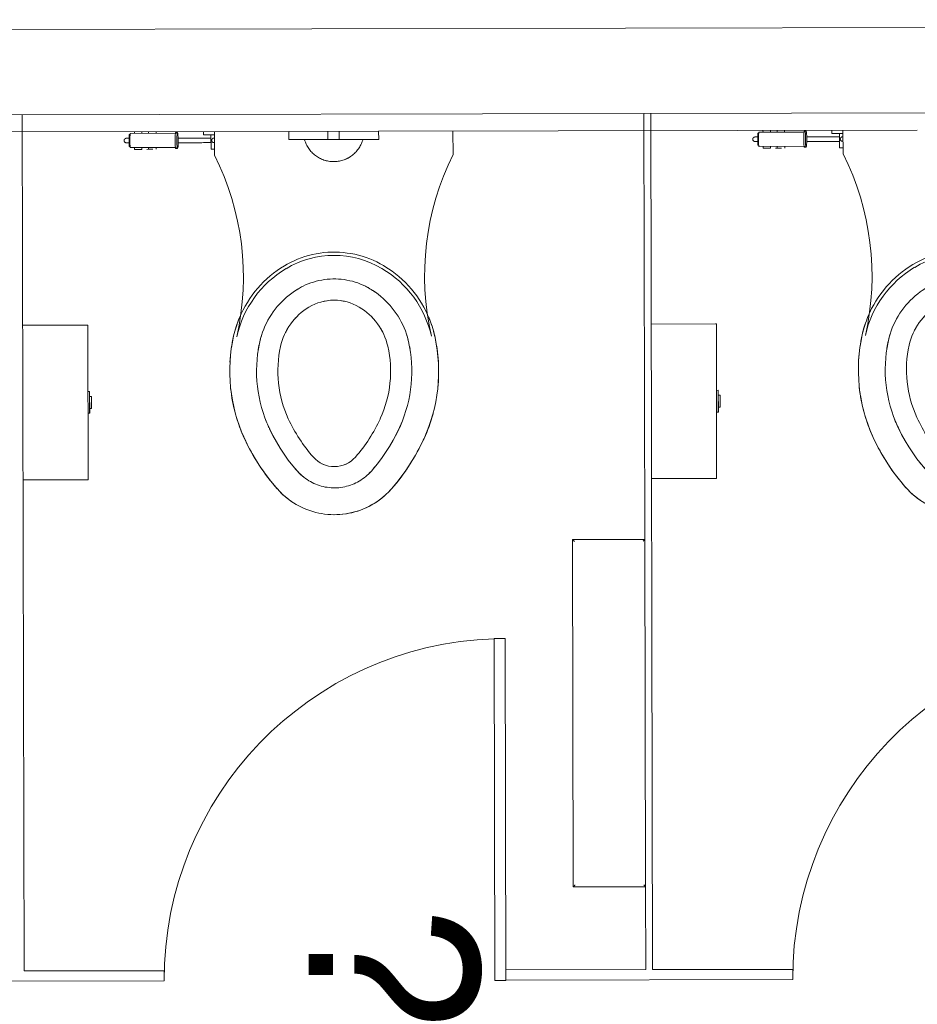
# Model space of a CAD drawing. Header units: millimetres. Extents: x 365044 to 878822, y -384447 to -241456.
# Tile 58 of 65: x 860618 to 862195, y -326831 to -325102. Entities that reach past the tile are written whole.
import ezdxf

# ---------------------------------------------------------------- set-up
doc = ezdxf.new("R2010")
doc.units = ezdxf.units.MM
for name, color, linetype, lineweight in [('A-DOOR-____-IDEN', 31, 'Continuous', 9), ('A-DOOR-____-MCUT', 31, 'Continuous', 18), ('A-DOOR-____-OTLN', 31, 'Continuous', 9), ('A-WALL-____-MCUT', 95, 'Continuous', 18), ('A-WALL-____-MCUT-1', 113, 'Continuous', 9), ('P-SANR-FIXT-OTLN', 6, 'Continuous', 9)]:
    doc.layers.add(name, color=color, linetype=linetype, lineweight=lineweight)
doc.styles.add('arial', font='arial.ttf')

# ---------------------------------------------------------------- blocks, each defined once
blk = doc.blocks.new('TMN2_Partition Wall Door - 600x2100 HPL Toilet Internal-13146693-Level 0 - ARRIVALS - T2 - ARRIVALS FORECOURT')
at = {"layer": 'A-DOOR-____-MCUT'}
for p, q in [((-300, 9.5), (-300, -591)), ((-281, 9.5), (-281, -591)), ((-300, -591), (-281, -591))]:
    blk.add_line(p, q, dxfattribs=at)
blk.add_arc((-300, 9), 600, 271.8147, 360, dxfattribs=at)
at = {"layer": 'A-DOOR-____-OTLN'}
blk.add_line((-300, 9.5), (-281, 9.5), dxfattribs=at)
blk = doc.blocks.new('TA15_HEALTH FAUCET - TA15_HEALTH FAUCET-V21-Level 0 - ARRIVALS - T2 - ARRIVALS FORECOURT')
at = {"layer": 'P-SANR-FIXT-OTLN'}
for p, q in [((-94, -15), (-94, -18)), ((-81, -15), (-81, -18.1)), ((-69, -15), (-69, -18.2)), ((-56, -18), (-56, -15)), ((-18.3, -16.5), (-21.3, -16.5)), ((27.1, -15), (27.1, -21)), ((-106, -26.5), (-103.3, -26.5)), ((-103.3, -34.5), (-106, -34.5)), ((-103.3, -20), (-101.5, -20)), ((-103.3, -20), (-103.3, -41)), ((-21.3, -18), (-100.9, -18)), ((46.1, -21), (27.1, -21)), ((27.1, -21), (27.8, -21)), ((40.5, -21), (40.5, -46)), ((-101.5, -41), (-103.3, -41)), ((-100.9, -43), (-21.3, -43)), ((-94, -43), (-94, -46)), ((-81, -42.9), (-81, -46)), ((-69, -42.8), (-69, -46)), ((-56, -46), (-56, -43)), ((-21.3, -44.5), (-18.3, -44.5)), ((46.5, -46), (40.5, -46)), ((40.5, -46), (40.7, -46))]:
    blk.add_line(p, q, dxfattribs=at)
at = {"layer": 'P-SANR-FIXT-OTLN', "flags": 128}
for points in [[(-112.1, -30.5), (-112.1, -30.3), (-112, -30.2), (-112, -30), (-112, -29.9), (-112, -29.7), (-111.9, -29.6), (-111.9, -29.4), (-111.9, -29.2), (-111.8, -29.1), (-111.7, -29), (-111.7, -28.8), (-111.6, -28.7), (-111.5, -28.5), (-111.5, -28.4), (-111.4, -28.3), (-111.3, -28.1), (-111.2, -28), (-111.1, -27.9), (-111, -27.8), (-110.9, -27.6), (-110.7, -27.5), (-110.6, -27.4), (-110.5, -27.3), (-110.4, -27.2), (-110.2, -27.2), (-110.1, -27.1), (-110, -27), (-109.8, -26.9), (-109.7, -26.9), (-109.5, -26.8), (-109.4, -26.7), (-109.2, -26.7), (-109.1, -26.6), (-108.9, -26.6), (-108.8, -26.6), (-108.6, -26.6), (-108.4, -26.5), (-108.3, -26.5), (-108.1, -26.5), (-108.1, -26.5)], [(-108.1, -34.5), (-108.2, -34.5), (-108.4, -34.5), (-108.6, -34.4), (-108.7, -34.4), (-108.9, -34.4), (-109, -34.4), (-109.2, -34.3), (-109.3, -34.3), (-109.5, -34.2), (-109.6, -34.2), (-109.8, -34.1), (-109.9, -34), (-110.1, -34), (-110.2, -33.9), (-110.3, -33.8), (-110.5, -33.7), (-110.6, -33.6), (-110.7, -33.5), (-110.8, -33.4), (-110.9, -33.3), (-111, -33.2), (-111.1, -33), (-111.2, -32.9), (-111.3, -32.8), (-111.4, -32.6), (-111.5, -32.5), (-111.6, -32.4), (-111.7, -32.2), (-111.7, -32.1), (-111.8, -31.9), (-111.8, -31.8), (-111.9, -31.6), (-111.9, -31.5), (-112, -31.3), (-112, -31.2), (-112, -31), (-112, -30.9), (-112.1, -30.7), (-112.1, -30.5), (-112.1, -30.5)], [(-106, -26.5), (-106.7, -26.5), (-107.2, -26.5), (-107.7, -26.5), (-107.9, -26.5), (-108.1, -26.5), (-108.1, -26.5)], [(-108.1, -26.5), (-108, -26.5), (-107.8, -26.5), (-107.5, -26.5), (-107, -26.5), (-106.4, -26.5), (-105.6, -26.5), (-104.7, -26.5), (-103.7, -26.5)], [(-103.1, -34.5), (-104.2, -34.5), (-105.2, -34.5), (-106, -34.5), (-106.7, -34.5), (-107.2, -34.5), (-107.6, -34.5), (-107.9, -34.5), (-108.1, -34.5), (-108.1, -34.5)], [(-108.1, -34.5), (-108, -34.5), (-107.8, -34.5), (-107.5, -34.5), (-107, -34.5), (-106.4, -34.5), (-106, -34.5)], [(-17.2, -26.5), (-16, -26.5), (-12.6, -26.5), (-9.1, -26.5), (-5.8, -26.5), (-2.4, -26.5), (1, -26.5), (4.3, -26.5), (7.5, -26.5), (10.7, -26.5), (13.9, -26.5), (17, -26.5), (20, -26.5), (23, -26.5), (25.9, -26.5), (28.7, -26.5), (31.5, -26.5), (34.1, -26.5), (36.7, -26.5), (39.2, -26.5), (40.8, -26.5)], [(40.5, -34.5), (38.1, -34.5), (35.5, -34.5), (32.9, -34.5), (30.2, -34.5), (27.4, -34.5), (24.6, -34.5), (21.6, -34.5), (18.6, -34.5), (15.6, -34.5), (12.4, -34.5), (9.3, -34.5), (6, -34.5), (2.7, -34.5), (-0.6, -34.5), (-3.9, -34.5), (-7.3, -34.5), (-10.7, -34.5), (-14.1, -34.5), (-17.2, -34.5)], [(41.6, -30.5), (41.7, -30.3), (41.7, -30.2), (41.7, -30), (41.7, -29.9), (41.7, -29.7), (41.8, -29.6), (41.8, -29.4), (41.9, -29.2), (41.9, -29.1), (42, -29), (42, -28.8), (42.1, -28.7), (42.2, -28.5), (42.3, -28.4), (42.3, -28.3), (42.4, -28.1), (42.5, -28), (42.6, -27.9), (42.7, -27.8), (42.9, -27.6), (43, -27.5), (43.1, -27.4), (43.2, -27.3), (43.3, -27.2), (43.5, -27.2), (43.6, -27.1), (43.8, -27), (43.9, -26.9), (44, -26.9), (44.2, -26.8), (44.3, -26.7), (44.5, -26.7), (44.6, -26.6), (44.8, -26.6), (45, -26.6), (45.1, -26.6), (45.3, -26.5), (45.4, -26.5), (45.6, -26.5), (45.6, -26.5)], [(45.6, -34.5), (45.5, -34.5), (45.3, -34.5), (45.2, -34.4), (45, -34.4), (44.8, -34.4), (44.7, -34.4), (44.5, -34.3), (44.4, -34.3), (44.2, -34.2), (44.1, -34.2), (43.9, -34.1), (43.8, -34), (43.7, -34), (43.5, -33.9), (43.4, -33.8), (43.3, -33.7), (43.1, -33.6), (43, -33.5), (42.9, -33.4), (42.8, -33.3), (42.7, -33.2), (42.6, -33), (42.5, -32.9), (42.4, -32.8), (42.3, -32.6), (42.2, -32.5), (42.1, -32.4), (42, -32.2), (42, -32.1), (41.9, -31.9), (41.9, -31.8), (41.8, -31.6), (41.8, -31.5), (41.7, -31.3), (41.7, -31.2), (41.7, -31), (41.7, -30.9), (41.7, -30.7), (41.6, -30.5), (41.6, -30.5)], [(46.5, -26.5), (45.8, -26.5), (45.6, -26.5)], [(45.6, -26.5), (45.9, -26.5), (46.5, -26.5)], [(46.8, -34.5), (46, -34.5), (45.6, -34.5), (45.6, -34.5)], [(45.6, -34.5), (45.9, -34.5), (46.5, -34.5)]]:
    blk.add_lwpolyline(points, dxfattribs=at)
at = {"layer": 'P-SANR-FIXT-OTLN'}
for centre, major_axis, ratio, start_param, end_param in [((-21.3, -30.5), (0, 14), 0.087156, 0, 3.141593), ((-21.3, -30.5), (0, 14), 0.087156, 5.759587, 6.283185), ((-18.3, -30.5), (0, 14), 0.087156, 0, 3.141593), ((-18.3, -30.5), (0, 14), 0.087156, 3.141593, 6.283185), ((-100.9, -30.5), (0, 12.5), 0.087156, 0, 3.141593), ((-21.3, -30.5), (0, 12.5), 0.087156, 0, 0.261799), ((-21.3, -30.5), (0, 12.5), 0.087156, 6.021386, 6.283185), ((-75, -46), (-19, 0), 0.000001, 5.033678, 6.679122), ((-75, -46), (19, 0), 0.000001, 0.785398, 1.414195), ((-21.3, -30.5), (0, 12.5), 0.087156, 2.879793, 3.141593), ((-21.3, -30.5), (0, 14), 0.087156, 3.141593, 3.665191), ((-21.3, -30.5), (0, 12.5), 0.087156, 3.141593, 3.403392)]:
    blk.add_ellipse(centre, major_axis=major_axis, ratio=ratio, start_param=start_param, end_param=end_param, dxfattribs=at)
blk = doc.blocks.new('TA02_TOILET PAPER DISPENSER - TA02-V17-Level 0 - ARRIVALS - T2 - ARRIVALS FORECOURT')
at = {"layer": 'P-SANR-FIXT-OTLN'}
for p, q in [((21665787.4, 29944472.5), (21665787.7, 29944359.7)), ((21666059.1, 29944360.3), (21666058.9, 29944473)), ((21665787.7, 29944359.7), (21665787.7, 29944358.2)), ((21666059.1, 29944358.7), (21665787.7, 29944358.2)), ((21665904.3, 29944358.4), (21665904.4, 29944355.2)), ((21665942.5, 29944355.3), (21665904.4, 29944355.2)), ((21665904.4, 29944355.2), (21665905, 29944355.2)), ((21665912.8, 29944355.2), (21665912.8, 29944352.1)), ((21665912.8, 29944352.1), (21665915.9, 29944352.1)), ((21665934, 29944352.1), (21665912.8, 29944352.1)), ((21665930.9, 29944352.1), (21665934, 29944352.1)), ((21665934, 29944352.1), (21665934, 29944355.3)), ((21665942.5, 29944355.3), (21665942.4, 29944358.5)), ((21666059.1, 29944358.7), (21666059.1, 29944360.3))]:
    blk.add_line(p, q, dxfattribs=at)
blk.add_ellipse((21665923.4, 29944355.3), major_axis=(19, 0), ratio=0.000001, start_param=0.795265, end_param=6.545025, dxfattribs=at)
blk = doc.blocks.new('TA14_PURSE SHELF - TA14-4671989-Level 0 - ARRIVALS - T2 - ARRIVALS FORECOURT')
at = {"layer": 'P-SANR-FIXT-OTLN'}
for p, q in [((21656427.6, 29943343.2), (21655818, 29943342)), ((21655818, 29943342), (21655818.3, 29943215)), ((21656427.9, 29943216.2), (21656427.6, 29943343.2)), ((21655818.3, 29943215), (21656427.9, 29943216.2))]:
    blk.add_line(p, q, dxfattribs=at)
for points, knots in [([(21655821.2, 29943338.8), (21655820.9, 29943339.1), (21655820.5, 29943339.5), (21655820, 29943340), (21655819.7, 29943340.3), (21655819.5, 29943340.6), (21655819.2, 29943340.8), (21655819, 29943341), (21655818.8, 29943341.2), (21655818.7, 29943341.4), (21655818.5, 29943341.6), (21655818.3, 29943341.7), (21655818.1, 29943341.9), (21655818, 29943342), (21655818, 29943342)], [0, 0, 0, 0, 0.166667, 0.25, 0.333333, 0.375, 0.416667, 0.5, 0.541667, 0.583333, 0.666667, 0.75, 0.833333, 1, 1, 1, 1]), ([(21656424.5, 29943340.1), (21656424.8, 29943340.3), (21656425.2, 29943340.8), (21656425.7, 29943341.3), (21656426, 29943341.6), (21656426.2, 29943341.8), (21656426.5, 29943342.1), (21656426.7, 29943342.3), (21656426.9, 29943342.5), (21656427, 29943342.6), (21656427.2, 29943342.8), (21656427.4, 29943343), (21656427.6, 29943343.2), (21656427.6, 29943343.2), (21656427.6, 29943343.2)], [0, 0, 0, 0, 0.166667, 0.25, 0.333333, 0.375, 0.416667, 0.5, 0.541667, 0.583333, 0.666667, 0.75, 0.833333, 1, 1, 1, 1]), ([(21655821.5, 29943218.1), (21655821.2, 29943217.9), (21655820.8, 29943217.5), (21655820.3, 29943216.9), (21655819.9, 29943216.6), (21655819.7, 29943216.4), (21655819.5, 29943216.2), (21655819.3, 29943215.9), (21655819.1, 29943215.8), (21655818.9, 29943215.6), (21655818.7, 29943215.4), (21655818.5, 29943215.2), (21655818.4, 29943215), (21655818.3, 29943215), (21655818.3, 29943215)], [0, 0, 0, 0, 0.166667, 0.25, 0.333333, 0.375, 0.416667, 0.5, 0.541667, 0.583333, 0.666667, 0.75, 0.833333, 1, 1, 1, 1]), ([(21656427.9, 29943216.2), (21656427.9, 29943216.2), (21656427.9, 29943216.3), (21656427.7, 29943216.5), (21656427.5, 29943216.7), (21656427.3, 29943216.9), (21656427.1, 29943217), (21656426.9, 29943217.2), (21656426.7, 29943217.4), (21656426.5, 29943217.7), (21656426.3, 29943217.9), (21656425.9, 29943218.2), (21656425.4, 29943218.7), (21656425, 29943219.1), (21656424.7, 29943219.4)], [-1, -1, -1, -1, -0.833333, -0.75, -0.666667, -0.583333, -0.541667, -0.5, -0.416667, -0.375, -0.333333, -0.25, -0.166667, 0, 0, 0, 0])]:
    blk.add_open_spline(points, degree=3, knots=knots, dxfattribs=at)
blk = doc.blocks.new('WC - WC-V70-Level 0 - ARRIVALS - T2 - ARRIVALS FORECOURT')
at = {"layer": 'P-SANR-FIXT-OTLN'}
for p, q in [((-209.6, -330.2), (-209.6, -371.5)), ((209.5, -371.5), (209.5, -330.2))]:
    blk.add_line(p, q, dxfattribs=at)
at = {"layer": 'P-SANR-FIXT-OTLN', "flags": 128}
for points in [[(-51.2, -344.9), (-50.6, -347), (-49.8, -349), (-49.1, -350.9), (-48.2, -352.9), (-47.2, -354.8), (-46.2, -356.7), (-45.1, -358.5), (-44, -360.3), (-42.7, -362), (-41.4, -363.7), (-40, -365.3), (-38.6, -366.9), (-37.1, -368.4), (-35.6, -369.9), (-33.9, -371.3), (-32.3, -372.6), (-30.5, -373.8), (-28.8, -375), (-27, -376.1), (-25.1, -377.2), (-23.2, -378.1), (-21.3, -379), (-19.3, -379.8), (-17.3, -380.6), (-15.3, -381.2), (-13.2, -381.8), (-11.1, -382.3), (-9.1, -382.7), (-6.9, -383), (-4.8, -383.2), (-2.7, -383.4), (-0.6, -383.5), (1.6, -383.4), (3.7, -383.3), (5.8, -383.1), (7.9, -382.9), (10, -382.5), (12.1, -382.1), (14.2, -381.5), (16.2, -380.9), (18.2, -380.2), (20.2, -379.5), (22.2, -378.6), (24.1, -377.7), (26, -376.7), (27.8, -375.6), (29.6, -374.5), (31.3, -373.3), (33, -372), (34.7, -370.6), (36.3, -369.2), (37.8, -367.7), (39.3, -366.2), (40.7, -364.6), (42, -362.9), (43.3, -361.2), (44.5, -359.5), (45.6, -357.7), (46.7, -355.8), (47.7, -353.9), (48.6, -352), (49.4, -350), (50.2, -348), (50.9, -346), (51.3, -344.5)], [(87.2, -566.2), (81.2, -562.8), (75.1, -559.7), (69, -556.8), (62.7, -554.2), (56.3, -551.8), (49.8, -549.7), (43.2, -547.8), (36.6, -546.2), (29.9, -544.9), (23.1, -543.9), (16.3, -543.1), (9.5, -542.5), (2.7, -542.3), (-4.1, -542.3), (-10.9, -542.6), (-17.7, -543.2), (-24.5, -544.1), (-31.2, -545.2), (-37.9, -546.6), (-44.6, -548.2), (-51.1, -550.1), (-57.6, -552.3), (-64, -554.7), (-70.2, -557.4), (-76.4, -560.3), (-82.4, -563.5), (-87.2, -566.2)], [(-87.2, -566.2), (-93.7, -570.3), (-100, -574.6), (-106.2, -579.1), (-112.2, -583.9), (-118, -589), (-123.6, -594.3), (-129, -599.8), (-134.1, -605.5), (-139.1, -611.4), (-143.7, -617.4), (-148.2, -623.7), (-152.3, -630.2), (-156.3, -636.8), (-159.9, -643.5), (-163.3, -650.4), (-166.4, -657.5), (-169.2, -664.6), (-171.7, -671.9), (-174, -679.2), (-175.9, -686.7), (-176.5, -689.1)], [(176.5, -689.1), (174.6, -681.7), (172.5, -674.3), (170.1, -667), (167.3, -659.8), (164.3, -652.8), (161.1, -645.8), (157.5, -639), (153.7, -632.3), (149.6, -625.8), (145.2, -619.5), (140.6, -613.3), (135.8, -607.4), (130.7, -601.6), (125.4, -596), (119.9, -590.7), (114.1, -585.6), (108.2, -580.7), (102.1, -576.1), (95.8, -571.7), (89.3, -567.5), (87.2, -566.2)], [(-63.1, -606.7), (-58.8, -604.3), (-54.4, -602), (-49.9, -599.9), (-45.4, -598), (-40.7, -596.3), (-36, -594.7), (-31.3, -593.4), (-26.5, -592.2), (-21.6, -591.3), (-16.7, -590.5), (-11.8, -589.9), (-6.9, -589.6), (-2, -589.4), (3, -589.4), (7.9, -589.6), (12.8, -590), (17.8, -590.6), (22.6, -591.5), (27.5, -592.5), (32.3, -593.6), (37, -595), (41.7, -596.6), (46.3, -598.4), (50.9, -600.3), (55.3, -602.4), (59.7, -604.7), (63.1, -606.7)], [(-130.5, -699.5), (-129.2, -693.9), (-127.5, -688.3), (-125.7, -682.8), (-123.7, -677.4), (-121.4, -672), (-118.9, -666.8), (-116.2, -661.6), (-113.3, -656.6), (-110.2, -651.7), (-107, -646.9), (-103.5, -642.3), (-99.8, -637.8), (-96, -633.4), (-92, -629.2), (-87.8, -625.2), (-83.5, -621.3), (-79, -617.6), (-74.4, -614.1), (-69.6, -610.8), (-64.7, -607.7), (-63.1, -606.7)], [(63.1, -606.7), (68, -609.8), (72.8, -613), (77.5, -616.5), (82, -620.1), (86.4, -623.9), (90.6, -627.9), (94.7, -632), (98.6, -636.3), (102.3, -640.8), (105.8, -645.4), (109.2, -650.1), (112.3, -655), (115.3, -660), (118, -665.1), (120.6, -670.3), (122.9, -675.6), (125.1, -681), (127, -686.5), (128.6, -692), (130.1, -697.6), (130.5, -699.5)], [(-176.5, -689.1), (-178.7, -700.2), (-180.6, -711.4), (-181.9, -722.7), (-182.9, -734), (-183.3, -745.3), (-183.4, -756.6), (-182.9, -768), (-182, -779.3), (-180.7, -790.5), (-178.9, -801.7), (-176.7, -812.8), (-174, -823.8), (-170.9, -834.7), (-167.3, -845.5), (-163.4, -856.1), (-159, -866.5), (-157.5, -869.9)], [(157.5, -869.9), (162, -859.5), (166.1, -848.9), (169.8, -838.2), (173, -827.4), (175.9, -816.4), (178.2, -805.3), (180.2, -794.1), (181.7, -782.9), (182.7, -771.6), (183.3, -760.3), (183.4, -749), (183.1, -737.6), (182.3, -726.3), (181.1, -715.1), (179.4, -703.8), (177.2, -692.7), (176.5, -689.1)], [(-114.7, -850.2), (-118.5, -841.5), (-121.9, -832.7), (-125, -823.8), (-127.7, -814.7), (-130, -805.6), (-132, -796.3), (-133.6, -787), (-134.9, -777.7), (-135.7, -768.3), (-136.2, -758.8), (-136.3, -749.4), (-136, -739.9), (-135.4, -730.5), (-134.4, -721.1), (-133, -711.8), (-131.2, -702.5), (-130.5, -699.5)], [(130.5, -699.5), (132.4, -708.8), (134, -718.1), (135.1, -727.5), (135.9, -736.9), (136.3, -746.3), (136.3, -755.8), (135.9, -765.2), (135.2, -774.6), (134.1, -784), (132.6, -793.4), (130.7, -802.6), (128.5, -811.8), (125.9, -820.9), (122.9, -829.9), (119.6, -838.7), (116, -847.4), (114.7, -850.2)], [(-64.9, -926.8), (-73.1, -917.1), (-80.9, -907.2), (-88.2, -896.8), (-95.2, -886.3), (-101.7, -875.4), (-107.8, -864.3), (-113.4, -853), (-114.7, -850.2)], [(114.7, -850.2), (109.2, -861.6), (103.2, -872.8), (96.8, -883.7), (89.9, -894.3), (82.7, -904.7), (75, -914.8), (66.9, -924.5), (64.9, -926.8)], [(-157.5, -869.9), (-151.1, -883), (-144.3, -895.8), (-136.9, -908.3), (-129, -920.6), (-120.7, -932.5), (-111.9, -944.1), (-102.6, -955.3), (-100.3, -957.9)], [(100.3, -957.9), (109.7, -946.8), (118.6, -935.3), (127.1, -923.5), (135.1, -911.3), (142.5, -898.8), (149.5, -886.1), (156, -873), (157.5, -869.9)], [(64.9, -926.8), (62.6, -929.4), (60.2, -931.8), (57.6, -934.2), (55, -936.4), (52.3, -938.6), (49.5, -940.6), (46.6, -942.6), (43.7, -944.4), (40.7, -946), (37.6, -947.6), (34.5, -949.1), (31.3, -950.4), (28, -951.6), (24.7, -952.6), (21.4, -953.5), (18, -954.3), (14.6, -955), (11.2, -955.5), (7.8, -955.9), (4.3, -956.1), (0.9, -956.2), (-2.6, -956.2), (-6, -956), (-9.5, -955.7), (-12.9, -955.2), (-16.3, -954.7), (-19.7, -953.9), (-23.1, -953.1), (-26.4, -952.1), (-29.6, -951), (-32.9, -949.7), (-36, -948.4), (-39.1, -946.8), (-42.2, -945.2), (-45.2, -943.5), (-48.1, -941.6), (-50.9, -939.6), (-53.7, -937.5), (-56.3, -935.3), (-58.9, -933), (-61.4, -930.6), (-63.8, -928.1), (-64.9, -926.8)], [(-100.3, -957.9), (-96.7, -961.8), (-92.9, -965.6), (-89, -969.3), (-85, -972.8), (-80.8, -976.1), (-76.5, -979.2), (-72.1, -982.2), (-67.5, -985), (-62.8, -987.6), (-58.1, -990), (-53.2, -992.2), (-48.3, -994.3), (-43.3, -996.1), (-38.2, -997.7), (-33, -999.1), (-27.8, -1000.4), (-22.6, -1001.4), (-17.3, -1002.2), (-12, -1002.8), (-6.7, -1003.1), (-1.3, -1003.3), (4, -1003.2), (9.3, -1003), (14.7, -1002.5), (19.9, -1001.8), (25.2, -1000.9), (30.4, -999.8), (35.6, -998.5), (40.7, -996.9), (45.8, -995.2), (50.8, -993.3), (55.7, -991.1), (60.5, -988.8), (65.2, -986.3), (69.8, -983.6), (74.3, -980.7), (78.7, -977.7), (82.9, -974.4), (87, -971), (91, -967.5), (94.8, -963.8), (98.5, -959.9), (100.3, -957.9)]]:
    blk.add_lwpolyline(points, dxfattribs=at)
at = {"layer": 'P-SANR-FIXT-OTLN'}
for centre, radius, start, end in [((-637.5, -585.2), 478.4, 347.296, 26.5385), ((0, -330.2), 53.3, 245.9971, 257.1429), ((0, -330.2), 53.3, 287.5725, 308.5714), ((637.5, -585.2), 478.4, 153.4615, 192.704), ((0, -713), 164.9, 59.296, 120.704), ((10.9, -731.4), 186.4, 120.704, 167.296), ((-10.9, -731.4), 186.4, 12.704, 59.296), ((0, -713), 123.6, 116.5833, 120.704), ((0, -713), 123.6, 59.296, 63.4167), ((10.9, -731.4), 145, 120.704, 124.9292), ((-10.9, -731.4), 145, 55.0708, 59.296), ((10.9, -731.4), 107.7, 120.704, 167.296), ((0, -713), 86.3, 90.294, 120.704), ((0, -713), 86.3, 98.8864, 102.2659), ((0, -713), 86.3, 59.296, 90), ((0, -713), 86.3, 77.7341, 81.1136), ((-10.9, -731.4), 107.7, 12.704, 59.296), ((10.9, -731.4), 107.7, 134.7539, 138.8132), ((-10.9, -731.4), 107.7, 41.1868, 45.3077), ((10.9, -731.4), 192.1, 157.1743, 167.296), ((-10.9, -731.4), 192.1, 12.704, 22.8257), ((99.9, -751.5), 283.4, 167.296, 176.648), ((10.9, -731.4), 145, 163.0708, 167.296), ((10.9, -731.4), 107.7, 149.1868, 153.3077), ((-10.9, -731.4), 107.7, 26.7539, 30.8132), ((-10.9, -731.4), 145, 12.704, 16.9292), ((-99.9, -751.5), 283.4, 354, 12.704), ((99.9, -751.5), 236.3, 167.296, 170.6104), ((99.9, -751.5), 198.9, 167.296, 204.704), ((99.9, -751.5), 198.9, 167.296, 204.704), ((-99.9, -751.5), 198.9, 335.296, 12.704), ((-99.9, -751.5), 198.9, 335.296, 12.704), ((-99.9, -751.5), 236.3, 9.3896, 12.704), ((99.9, -751.5), 283.4, 186, 204.704), ((-99.9, -751.5), 283.4, 335.296, 344.648), ((99.9, -751.5), 236.3, 201.3896, 204.704), ((172.9, -717.9), 279.3, 204.704, 221.296), ((172.9, -717.9), 279.3, 204.704, 221.296), ((-172.9, -717.9), 279.3, 318.704, 335.296), ((-172.9, -717.9), 279.3, 318.704, 335.296), ((-99.9, -751.5), 236.3, 335.296, 338.6104), ((172.9, -717.9), 316.6, 204.704, 207.5686), ((-172.9, -717.9), 316.6, 332.4314, 335.296), ((172.9, -717.9), 363.7, 204.704, 221.296), ((-172.9, -717.9), 363.7, 318.704, 335.296), ((172.9, -717.9), 316.6, 218.4314, 221.296), ((0, -869.8), 49.1, 221.296, 318.704), ((0, -869.8), 49.1, 243.5812, 246.9492), ((0, -869.8), 49.1, 293.2139, 296.4188), ((-172.9, -717.9), 316.6, 318.704, 321.5686), ((0, -869.8), 86.4, 221.296, 231.0368), ((0, -869.8), 49.1, 268.0397, 271.9603), ((0, -869.8), 86.4, 308.9632, 318.704), ((0, -869.8), 133.5, 221.296, 237.5306), ((0, -869.8), 133.5, 270, 318.704)]:
    blk.add_arc(centre, radius, start, end, dxfattribs=at)
blk = doc.blocks.new('WC - WC-V71-Level 0 - ARRIVALS - T2 - ARRIVALS FORECOURT')
at = {"layer": 'P-SANR-FIXT-OTLN'}
for p, q in [((-209.6, -330.2), (-209.6, -371.5)), ((209.5, -371.5), (209.5, -330.2))]:
    blk.add_line(p, q, dxfattribs=at)
at = {"layer": 'P-SANR-FIXT-OTLN', "flags": 128}
for points in [[(-51.2, -344.9), (-50.6, -347), (-49.8, -349), (-49.1, -350.9), (-48.2, -352.9), (-47.2, -354.8), (-46.2, -356.7), (-45.1, -358.5), (-44, -360.3), (-42.7, -362), (-41.4, -363.7), (-40, -365.3), (-38.6, -366.9), (-37.1, -368.4), (-35.6, -369.9), (-33.9, -371.3), (-32.3, -372.6), (-30.5, -373.8), (-28.8, -375), (-27, -376.1), (-25.1, -377.2), (-23.2, -378.1), (-21.3, -379), (-19.3, -379.8), (-17.3, -380.6), (-15.3, -381.2), (-13.2, -381.8), (-11.1, -382.3), (-9.1, -382.7), (-6.9, -383), (-4.8, -383.2), (-2.7, -383.4), (-0.6, -383.5), (1.6, -383.4), (3.7, -383.3), (5.8, -383.1), (7.9, -382.9), (10, -382.5), (12.1, -382.1), (14.2, -381.5), (16.2, -380.9), (18.2, -380.2), (20.2, -379.5), (22.2, -378.6), (24.1, -377.7), (26, -376.7), (27.8, -375.6), (29.6, -374.5), (31.3, -373.3), (33, -372), (34.7, -370.6), (36.3, -369.2), (37.8, -367.7), (39.3, -366.2), (40.7, -364.6), (42, -362.9), (43.3, -361.2), (44.5, -359.5), (45.6, -357.7), (46.7, -355.8), (47.7, -353.9), (48.6, -352), (49.4, -350), (50.2, -348), (50.9, -346), (51.3, -344.5)], [(87.2, -566.2), (81.2, -562.8), (75.1, -559.7), (69, -556.8), (62.7, -554.2), (56.3, -551.8), (49.8, -549.7), (43.2, -547.8), (36.6, -546.2), (29.9, -544.9), (23.1, -543.9), (16.3, -543.1), (9.5, -542.5), (2.7, -542.3), (-4.1, -542.3), (-10.9, -542.6), (-17.7, -543.2), (-24.5, -544.1), (-31.2, -545.2), (-37.9, -546.6), (-44.6, -548.2), (-51.1, -550.1), (-57.6, -552.3), (-64, -554.7), (-70.2, -557.4), (-76.4, -560.3), (-82.4, -563.5), (-87.2, -566.2)], [(-87.2, -566.2), (-93.7, -570.3), (-100, -574.6), (-106.2, -579.1), (-112.2, -583.9), (-118, -589), (-123.6, -594.3), (-129, -599.8), (-134.1, -605.5), (-139.1, -611.4), (-143.7, -617.4), (-148.2, -623.7), (-152.3, -630.2), (-156.3, -636.8), (-159.9, -643.5), (-163.3, -650.4), (-166.4, -657.5), (-169.2, -664.6), (-171.7, -671.9), (-174, -679.2), (-175.9, -686.7), (-176.5, -689.1)], [(176.5, -689.1), (174.6, -681.7), (172.5, -674.3), (170.1, -667), (167.3, -659.8), (164.3, -652.8), (161.1, -645.8), (157.5, -639), (153.7, -632.3), (149.6, -625.8), (145.2, -619.5), (140.6, -613.3), (135.8, -607.4), (130.7, -601.6), (125.4, -596), (119.9, -590.7), (114.1, -585.6), (108.2, -580.7), (102.1, -576.1), (95.8, -571.7), (89.3, -567.5), (87.2, -566.2)], [(-63.1, -606.7), (-58.8, -604.3), (-54.4, -602), (-49.9, -599.9), (-45.4, -598), (-40.7, -596.3), (-36, -594.7), (-31.3, -593.4), (-26.5, -592.2), (-21.6, -591.3), (-16.7, -590.5), (-11.8, -589.9), (-6.9, -589.6), (-2, -589.4), (3, -589.4), (7.9, -589.6), (12.8, -590), (17.8, -590.6), (22.6, -591.5), (27.5, -592.5), (32.3, -593.6), (37, -595), (41.7, -596.6), (46.3, -598.4), (50.9, -600.3), (55.3, -602.4), (59.7, -604.7), (63.1, -606.7)], [(-130.5, -699.5), (-129.2, -693.9), (-127.5, -688.3), (-125.7, -682.8), (-123.7, -677.4), (-121.4, -672), (-118.9, -666.8), (-116.2, -661.6), (-113.3, -656.6), (-110.2, -651.7), (-107, -646.9), (-103.5, -642.3), (-99.8, -637.8), (-96, -633.4), (-92, -629.2), (-87.8, -625.2), (-83.5, -621.3), (-79, -617.6), (-74.4, -614.1), (-69.6, -610.8), (-64.7, -607.7), (-63.1, -606.7)], [(63.1, -606.7), (68, -609.8), (72.8, -613), (77.5, -616.5), (82, -620.1), (86.4, -623.9), (90.6, -627.9), (94.7, -632), (98.6, -636.3), (102.3, -640.8), (105.8, -645.4), (109.2, -650.1), (112.3, -655), (115.3, -660), (118, -665.1), (120.6, -670.3), (122.9, -675.6), (125.1, -681), (127, -686.5), (128.6, -692), (130.1, -697.6), (130.5, -699.5)], [(-176.5, -689.1), (-178.7, -700.2), (-180.6, -711.4), (-181.9, -722.7), (-182.9, -734), (-183.3, -745.3), (-183.4, -756.6), (-182.9, -768), (-182, -779.3), (-180.7, -790.5), (-178.9, -801.7), (-176.7, -812.8), (-174, -823.8), (-170.9, -834.7), (-167.3, -845.5), (-163.4, -856.1), (-159, -866.5), (-157.5, -869.9)], [(157.5, -869.9), (162, -859.5), (166.1, -848.9), (169.8, -838.2), (173, -827.4), (175.9, -816.4), (178.2, -805.3), (180.2, -794.1), (181.7, -782.9), (182.7, -771.6), (183.3, -760.3), (183.4, -749), (183.1, -737.6), (182.3, -726.3), (181.1, -715.1), (179.4, -703.8), (177.2, -692.7), (176.5, -689.1)], [(-114.7, -850.2), (-118.5, -841.5), (-121.9, -832.7), (-125, -823.8), (-127.7, -814.7), (-130, -805.6), (-132, -796.3), (-133.6, -787), (-134.9, -777.7), (-135.7, -768.3), (-136.2, -758.8), (-136.3, -749.4), (-136, -739.9), (-135.4, -730.5), (-134.4, -721.1), (-133, -711.8), (-131.2, -702.5), (-130.5, -699.5)], [(130.5, -699.5), (132.4, -708.8), (134, -718.1), (135.1, -727.5), (135.9, -736.9), (136.3, -746.3), (136.3, -755.8), (135.9, -765.2), (135.2, -774.6), (134.1, -784), (132.6, -793.4), (130.7, -802.6), (128.5, -811.8), (125.9, -820.9), (122.9, -829.9), (119.6, -838.7), (116, -847.4), (114.7, -850.2)], [(-64.9, -926.8), (-73.1, -917.1), (-80.9, -907.2), (-88.2, -896.8), (-95.2, -886.3), (-101.7, -875.4), (-107.8, -864.3), (-113.4, -853), (-114.7, -850.2)], [(114.7, -850.2), (109.2, -861.6), (103.2, -872.8), (96.8, -883.7), (89.9, -894.3), (82.7, -904.7), (75, -914.8), (66.9, -924.5), (64.9, -926.8)], [(-157.5, -869.9), (-151.1, -883), (-144.3, -895.8), (-136.9, -908.3), (-129, -920.6), (-120.7, -932.5), (-111.9, -944.1), (-102.6, -955.3), (-100.3, -957.9)], [(100.3, -957.9), (109.7, -946.8), (118.6, -935.3), (127.1, -923.5), (135.1, -911.3), (142.5, -898.8), (149.5, -886.1), (156, -873), (157.5, -869.9)], [(64.9, -926.8), (62.6, -929.4), (60.2, -931.8), (57.6, -934.2), (55, -936.4), (52.3, -938.6), (49.5, -940.6), (46.6, -942.6), (43.7, -944.4), (40.7, -946), (37.6, -947.6), (34.5, -949.1), (31.3, -950.4), (28, -951.6), (24.7, -952.6), (21.4, -953.5), (18, -954.3), (14.6, -955), (11.2, -955.5), (7.8, -955.9), (4.3, -956.1), (0.9, -956.2), (-2.6, -956.2), (-6, -956), (-9.5, -955.7), (-12.9, -955.2), (-16.3, -954.7), (-19.7, -953.9), (-23.1, -953.1), (-26.4, -952.1), (-29.6, -951), (-32.9, -949.7), (-36, -948.4), (-39.1, -946.8), (-42.2, -945.2), (-45.2, -943.5), (-48.1, -941.6), (-50.9, -939.6), (-53.7, -937.5), (-56.3, -935.3), (-58.9, -933), (-61.4, -930.6), (-63.8, -928.1), (-64.9, -926.8)], [(-100.3, -957.9), (-96.7, -961.8), (-92.9, -965.6), (-89, -969.3), (-85, -972.8), (-80.8, -976.1), (-76.5, -979.2), (-72.1, -982.2), (-67.5, -985), (-62.8, -987.6), (-58.1, -990), (-53.2, -992.2), (-48.3, -994.3), (-43.3, -996.1), (-38.2, -997.7), (-33, -999.1), (-27.8, -1000.4), (-22.6, -1001.4), (-17.3, -1002.2), (-12, -1002.8), (-6.7, -1003.1), (-1.3, -1003.3), (4, -1003.2), (9.3, -1003), (14.7, -1002.5), (19.9, -1001.8), (25.2, -1000.9), (30.4, -999.8), (35.6, -998.5), (40.7, -996.9), (45.8, -995.2), (50.8, -993.3), (55.7, -991.1), (60.5, -988.8), (65.2, -986.3), (69.8, -983.6), (74.3, -980.7), (78.7, -977.7), (82.9, -974.4), (87, -971), (91, -967.5), (94.8, -963.8), (98.5, -959.9), (100.3, -957.9)]]:
    blk.add_lwpolyline(points, dxfattribs=at)
at = {"layer": 'P-SANR-FIXT-OTLN'}
for centre, radius, start, end in [((-637.5, -585.2), 478.4, 347.296, 26.5385), ((0, -330.2), 53.3, 245.9971, 257.1429), ((0, -330.2), 53.3, 287.5725, 308.5714), ((637.5, -585.2), 478.4, 153.4615, 192.704), ((0, -713), 164.9, 59.296, 120.704), ((10.9, -731.4), 186.4, 120.704, 167.296), ((-10.9, -731.4), 186.4, 12.704, 59.296), ((0, -713), 123.6, 116.5833, 120.3507), ((0, -713), 123.6, 59.296, 63.4167), ((10.9, -731.4), 145, 120.704, 124.9292), ((-10.9, -731.4), 145, 55.0708, 59.296), ((10.9, -731.4), 107.7, 120.704, 167.296), ((0, -713), 86.3, 90.294, 120.704), ((0, -713), 86.3, 98.8864, 102.2659), ((0, -713), 86.3, 59.296, 90), ((0, -713), 86.3, 77.7341, 81.1136), ((-10.9, -731.4), 107.7, 12.704, 59.296), ((10.9, -731.4), 107.7, 134.7539, 138.8132), ((-10.9, -731.4), 107.7, 41.1868, 45.3077), ((10.9, -731.4), 192.1, 157.1743, 167.296), ((-10.9, -731.4), 192.1, 12.704, 22.8257), ((99.9, -751.5), 283.4, 167.296, 176.648), ((10.9, -731.4), 145, 163.0708, 167.296), ((10.9, -731.4), 107.7, 149.1868, 153.3077), ((-10.9, -731.4), 107.7, 26.7539, 30.8132), ((-10.9, -731.4), 145, 12.704, 16.9292), ((-99.9, -751.5), 283.4, 354, 12.704), ((99.9, -751.5), 236.3, 167.296, 170.6104), ((99.9, -751.5), 198.9, 167.296, 204.704), ((99.9, -751.5), 198.9, 167.296, 204.704), ((-99.9, -751.5), 198.9, 335.296, 12.704), ((-99.9, -751.5), 198.9, 335.296, 12.704), ((-99.9, -751.5), 236.3, 9.3896, 12.704), ((99.9, -751.5), 283.4, 186, 204.704), ((-99.9, -751.5), 283.4, 335.296, 344.648), ((99.9, -751.5), 236.3, 201.3896, 204.704), ((172.9, -717.9), 279.3, 204.704, 221.296), ((172.9, -717.9), 279.3, 204.704, 221.296), ((-172.9, -717.9), 279.3, 318.704, 335.296), ((-172.9, -717.9), 279.3, 318.704, 335.296), ((-99.9, -751.5), 236.3, 335.296, 338.6104), ((172.9, -717.9), 316.6, 204.704, 207.5686), ((-172.9, -717.9), 316.6, 332.4314, 335.296), ((172.9, -717.9), 363.7, 204.704, 221.296), ((-172.9, -717.9), 363.7, 318.704, 335.296), ((172.9, -717.9), 316.6, 218.4314, 221.296), ((0, -869.8), 49.1, 221.296, 318.704), ((0, -869.8), 49.1, 243.5812, 246.9492), ((0, -869.8), 49.1, 293.2139, 296.4188), ((-172.9, -717.9), 316.6, 318.704, 321.5686), ((0, -869.8), 86.4, 221.296, 231.0368), ((0, -869.8), 49.1, 268.0397, 271.9603), ((0, -869.8), 86.4, 308.9632, 318.704), ((0, -869.8), 133.5, 221.296, 237.5306), ((0, -869.8), 133.5, 270, 318.704)]:
    blk.add_arc(centre, radius, start, end, dxfattribs=at)
blk = doc.blocks.new('ARCH-FLMR-001 - B-35903-12891490-Level 0 - ARRIVALS - T2 - ARRIVALS FORECOURT')
at = {"layer": 'P-SANR-FIXT-OTLN'}
for p, q in [((21661207.5, 29948817.8), (21661193.2, 29948817.7)), ((21661193.6, 29948659.7), (21661193.2, 29948817.7)), ((21661207.5, 29948817.8), (21661207.9, 29948659.8)), ((21661207.7, 29948748.5), (21661193.4, 29948748.5)), ((21661193.4, 29948728.5), (21661207.7, 29948728.5)), ((21661193.6, 29948659.7), (21661207.9, 29948659.8))]:
    blk.add_line(p, q, dxfattribs=at)

msp = doc.modelspace()

# ---------------------------------------------------------------- linework, layer by layer
at = {"layer": 'A-WALL-____-MCUT'}
for p, q in [((868770.9, -325102.3), (859120.1, -325122.5)), ((860625.9, -326772.3), (860622.7, -325269.3)), ((861714.7, -325267), (861716.3, -326014.7)), ((861729.9, -326770), (861726.7, -325267)), ((859684.5, -325301.3), (861090.7, -325298.3)), ((861248.7, -325298), (862194.7, -325296)), ((861717.6, -326624.3), (861717.9, -326770)), ((860871.9, -326771.8), (860625.9, -326772.3)), ((860871.9, -326789.8), (860871.9, -326771.8)), ((861717.9, -326770), (861471.9, -326770.5)), ((861471.9, -326770.5), (861471.9, -326788.5)), ((861975.9, -326769.5), (861729.9, -326770)), ((861975.9, -326787.5), (861975.9, -326769.5)), ((859907.9, -326791.8), (860871.9, -326789.8)), ((861471.9, -326788.5), (861975.9, -326787.5))]:
    msp.add_line(p, q, dxfattribs=at)
at = {"layer": 'A-WALL-____-MCUT-1'}
for q in [(865201.3, -325259.7), (859120.4, -325272.5)]:
    msp.add_line((861714.7, -325267), q, dxfattribs=at)

# ---------------------------------------------------------------- block references
at = {"layer": 'A-DOOR-____-OTLN', "rotation": 180.1200000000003}
for p in [(861171.9, -326780.2), (862275.9, -326777.9)]:
    msp.add_blockref('TMN2_Partition Wall Door - 600x2100 HPL Toilet Internal-13146693-Level 0 - ARRIVALS - T2 - ARRIVALS FORECOURT', p, dxfattribs=at)
at = {"layer": 'P-SANR-FIXT-OTLN'}
for name, p, rotation in [('TA15_HEALTH FAUCET - TA15_HEALTH FAUCET-V21-Level 0 - ARRIVALS - T2 - ARRIVALS FORECOURT', (860913.7, -325283.7), 0.1200000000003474), ('WC - WC-V71-Level 0 - ARRIVALS - T2 - ARRIVALS FORECOURT', (861169.1, -324968), 0.1200000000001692), ('ARCH-FLMR-001 - B-35903-12891490-Level 0 - ARRIVALS - T2 - ARRIVALS FORECOURT', (-29087569, 21335895.2), 270), ('TA15_HEALTH FAUCET - TA15_HEALTH FAUCET-V21-Level 0 - ARRIVALS - T2 - ARRIVALS FORECOURT', (862017.7, -325281.4), 0.1200000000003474), ('WC - WC-V70-Level 0 - ARRIVALS - T2 - ARRIVALS FORECOURT', (862273.1, -324965.7), 0.1200000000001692), ('TA02_TOILET PAPER DISPENSER - TA02-V17-Level 0 - ARRIVALS - T2 - ARRIVALS FORECOURT', (30805096.5, -21991697.5), 89.99999999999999), ('TA02_TOILET PAPER DISPENSER - TA02-V17-Level 0 - ARRIVALS - T2 - ARRIVALS FORECOURT', (30806200.5, -21991695.4), 89.99999999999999), ('TA14_PURSE SHELF - TA14-4671989-Level 0 - ARRIVALS - T2 - ARRIVALS FORECOURT', (30804932.5, -21982442.6), 89.99999999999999)]:
    msp.add_blockref(name, p, dxfattribs=dict(at, rotation=rotation))

# ---------------------------------------------------------------- texts
at = {"layer": 'A-DOOR-____-IDEN', "insert": (861425.6, -326658.3), "char_height": 300, "width": 288.607, "attachment_point": 1, "rotation": 270.12, "style": 'arial'}
msp.add_mtext('?', dxfattribs=at)

doc.saveas('drawing.dxf')
